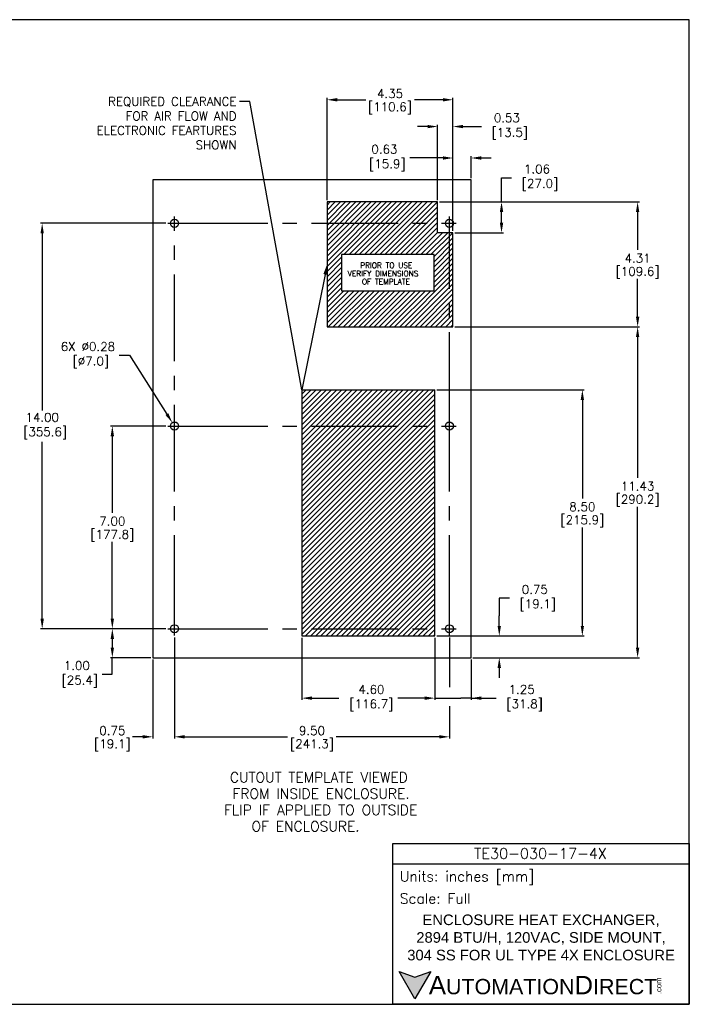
# Model space of a CAD drawing. Extents: x 895.4 to 955.1, y -8.2 to 25.8.
# Tile 5 of 5: x 932 to 955.1, y -8.2 to 25.8. Entities that reach past the tile are written whole.
import ezdxf
from ezdxf import colors
from ezdxf.entities.mleader import LeaderData, LeaderLine
from ezdxf.enums import TextEntityAlignment as Align
from ezdxf.math import Vec2, Vec3

# ---------------------------------------------------------------- set-up
doc = ezdxf.new("R2010")
doc.units = 0
doc.header["$LTSCALE"] = 4
doc.header["$MEASUREMENT"] = 0
doc.linetypes.add('CENTER2', pattern=[1.125, 0.75, -0.125, 0.125, -0.125])
doc.layers.get('0').update_dxf_attribs({"linetype": 'CONTINUOUS'})
doc.layers.get('DEFPOINTS').update_dxf_attribs({"linetype": 'CONTINUOUS'})
for name, color, linetype in [('CENTER', 40, 'CENTER2'), ('DIMENSIONS', 140, 'CONTINUOUS'), ('DIMENSIONS @ 1', 140, 'CONTINUOUS'), ('Hatch', 140, 'CONTINUOUS'), ('TEXT', 140, 'CONTINUOUS')]:
    doc.layers.add(name, color=color, linetype=linetype)
doc.styles.add('\\M+2ABAC\\M+2A6A11', font='txt')
doc.styles.add('ROMANS', font='romans.shx')
doc.styles.get("Standard").update_dxf_attribs({"font": 'romans.shx'})
doc.dimstyles.get("Standard").update_dxf_attribs({"dimtxt": 0.3, "dimasz": 0.35, "dimexe": 0.0625, "dimexo": 0.0625, "dimgap": 0.0625, "dimtad": 0, "dimtih": 1, "dimtoh": 1, "dimzin": 0, "dimdsep": 46, "dimtxsty": 'Standard', "dimcen": 0, "dimadec": 0, "dimazin": 0, "dimtfac": 1, "dimtofl": 0, "dimtmove": 0, "dimatfit": 3, "dimfxl": 0, "dimtolj": 1, "dimtzin": 0, "dimarcsym": 0})
pattern_1 = [(45, (902.52884, -10.74133), (-0.08838817, 0.08838817), [])]

# ---------------------------------------------------------------- blocks, each defined once
blk = doc.blocks.new('*D3')
at = {"layer": 'DEFPOINTS', "color": 0}
for p in [(935.167, 11.787), (937.084, 11.787), (937.084, 4.787)]:
    blk.add_point(p, dxfattribs=at)
at = {"layer": 'DIMENSIONS', "color": 0, "lineweight": -2}
for p, q in [((937.022, 11.787), (935.105, 11.787)), ((935.167, 11.437), (935.167, 8.79)), ((935.167, 5.137), (935.167, 7.783)), ((937.022, 4.787), (935.105, 4.787))]:
    blk.add_line(p, q, dxfattribs=at)
at = {"layer": 'DIMENSIONS', "color": 0}
for points in [[(935.109, 11.437), (935.226, 11.437), (935.167, 11.787)], [(935.109, 5.137), (935.226, 5.137), (935.167, 4.787)]]:
    blk.add_solid(points, dxfattribs=at)
at = {"layer": 'DIMENSIONS', "color": 0, "char_height": 0.3, "attachment_point": 5}
for s, insert in [('\\A1;7.00', (935.167, 8.499)), ('\\A1;[177.8]', (935.167, 7.996))]:
    blk.add_mtext(s, dxfattribs=dict(at, insert=insert))
blk = doc.blocks.new('*D4')
at = {"layer": 'DEFPOINTS', "color": 0}
for p in [(932.743, 18.787), (937.084, 18.787), (937.022, 4.787)]:
    blk.add_point(p, dxfattribs=at)
at = {"layer": 'DIMENSIONS', "color": 0, "lineweight": -2}
for p, q in [((937.022, 18.787), (932.68, 18.787)), ((932.743, 18.437), (932.743, 12.328)), ((932.743, 5.137), (932.743, 11.246)), ((936.959, 4.787), (932.68, 4.787))]:
    blk.add_line(p, q, dxfattribs=at)
at = {"layer": 'DIMENSIONS', "color": 0}
for points in [[(932.684, 18.437), (932.801, 18.437), (932.743, 18.787)], [(932.684, 5.137), (932.801, 5.137), (932.743, 4.787)]]:
    blk.add_solid(points, dxfattribs=at)
at = {"layer": 'DIMENSIONS', "color": 0, "insert": (932.743, 11.787), "char_height": 0.3, "attachment_point": 5}
blk.add_mtext('\\A1;14.00\\P [355.6]', dxfattribs=at)
blk = doc.blocks.new('*D5')
at = {"layer": 'DEFPOINTS', "color": 0}
for p in [(937.022, 4.787), (935.167, 3.787), (936.566, 3.787)]:
    blk.add_point(p, dxfattribs=at)
at = {"layer": 'DIMENSIONS', "color": 0, "lineweight": -2}
for p, q in [((936.959, 4.787), (935.105, 4.787)), ((935.167, 4.437), (935.167, 4.137)), ((936.503, 3.787), (935.105, 3.787)), ((935.167, 3.214), (935.167, 3.787)), ((934.817, 3.214), (935.167, 3.214))]:
    blk.add_line(p, q, dxfattribs=at)
at = {"layer": 'DIMENSIONS', "color": 0}
for points in [[(935.109, 4.437), (935.226, 4.437), (935.167, 4.787)], [(935.109, 4.137), (935.226, 4.137), (935.167, 3.787)]]:
    blk.add_solid(points, dxfattribs=at)
at = {"layer": 'DIMENSIONS', "color": 0, "insert": (933.94, 3.214), "char_height": 0.3, "attachment_point": 5}
blk.add_mtext('\\A1;1.00\\P [25.4]', dxfattribs=at)
blk = doc.blocks.new('*D6')
at = {"layer": 'DEFPOINTS', "color": 0}
for p in [(941.719, 4.537), (946.316, 4.537), (941.719, 2.391)]:
    blk.add_point(p, dxfattribs=at)
at = {"layer": 'DIMENSIONS', "color": 0, "lineweight": -2}
for p, q in [((941.719, 4.474), (941.719, 2.328)), ((946.316, 4.474), (946.316, 2.328)), ((942.069, 2.391), (942.998, 2.391)), ((945.966, 2.391), (945.037, 2.391))]:
    blk.add_line(p, q, dxfattribs=at)
at = {"layer": 'DIMENSIONS', "color": 0}
for points in [[(942.069, 2.449), (942.069, 2.332), (941.719, 2.391)], [(945.966, 2.449), (945.966, 2.332), (946.316, 2.391)]]:
    blk.add_solid(points, dxfattribs=at)
at = {"layer": 'DIMENSIONS', "color": 0, "insert": (944.018, 2.391), "char_height": 0.3, "attachment_point": 5}
blk.add_mtext('\\A1; 4.60\\P [116.7]', dxfattribs=at)
blk = doc.blocks.new('*D17')
at = {"layer": 'DEFPOINTS', "color": 0}
for p in [(937.316, 4.551), (946.816, 4.551), (937.316, 1.055)]:
    blk.add_point(p, dxfattribs=at)
at = {"layer": 'DIMENSIONS', "color": 0, "lineweight": -2}
for p, q in [((937.316, 4.488), (937.316, 0.993)), ((946.816, 4.488), (946.816, 2.772)), ((946.816, 2.11), (946.816, 0.993)), ((937.666, 1.055), (941.225, 1.055)), ((946.466, 1.055), (942.907, 1.055))]:
    blk.add_line(p, q, dxfattribs=at)
at = {"layer": 'DIMENSIONS', "color": 0}
for points in [[(937.666, 1.114), (937.666, 0.997), (937.316, 1.055)], [(946.466, 1.114), (946.466, 0.997), (946.816, 1.055)]]:
    blk.add_solid(points, dxfattribs=at)
at = {"layer": 'DIMENSIONS', "color": 0, "char_height": 0.3, "attachment_point": 5}
for s, insert in [('\\A1;9.50', (942.066, 1.268)), ('\\A1;[241.3]', (942.066, 0.764))]:
    blk.add_mtext(s, dxfattribs=dict(at, insert=insert))
blk = doc.blocks.new('*D7')
at = {"layer": 'DEFPOINTS', "color": 0}
for p in [(937.316, 4.488), (936.566, 3.787), (936.566, 1.055)]:
    blk.add_point(p, dxfattribs=at)
at = {"layer": 'DIMENSIONS', "color": 0, "lineweight": -2}
for p, q in [((937.316, 4.426), (937.316, 0.993)), ((936.566, 3.724), (936.566, 0.993)), ((936.216, 1.055), (935.866, 1.055)), ((937.666, 1.055), (938.016, 1.055))]:
    blk.add_line(p, q, dxfattribs=at)
at = {"layer": 'DIMENSIONS', "color": 0}
for points in [[(936.216, 1.114), (936.216, 0.997), (936.566, 1.055)], [(937.666, 1.114), (937.666, 0.997), (937.316, 1.055)]]:
    blk.add_solid(points, dxfattribs=at)
at = {"layer": 'DIMENSIONS', "color": 0, "char_height": 0.3, "attachment_point": 5}
for s, insert in [('\\A1;0.75', (935.168, 1.268)), ('\\A1;[19.1]', (935.168, 0.764))]:
    blk.add_mtext(s, dxfattribs=dict(at, insert=insert))
blk = doc.blocks.new('*D8')
at = {"layer": 'DEFPOINTS', "color": 0}
for p in [(946.316, 4.537), (948.541, 4.537), (947.566, 3.787)]:
    blk.add_point(p, dxfattribs=at)
at = {"layer": 'DIMENSIONS', "color": 0, "lineweight": -2}
for p, q in [((948.891, 5.845), (948.541, 5.845)), ((948.541, 5.845), (948.541, 5.237)), ((948.541, 4.887), (948.541, 5.237)), ((946.378, 4.537), (948.603, 4.537)), ((947.628, 3.787), (948.603, 3.787)), ((948.541, 3.437), (948.541, 3.087))]:
    blk.add_line(p, q, dxfattribs=at)
at = {"layer": 'DIMENSIONS', "color": 0}
for points in [[(948.482, 4.887), (948.599, 4.887), (948.541, 4.537)], [(948.482, 3.437), (948.599, 3.437), (948.541, 3.787)]]:
    blk.add_solid(points, dxfattribs=at)
at = {"layer": 'DIMENSIONS', "color": 0, "insert": (949.768, 5.845), "char_height": 0.3, "attachment_point": 5}
blk.add_mtext('\\A1;0.75\\P [19.1]', dxfattribs=at)
blk = doc.blocks.new('*D9')
at = {"layer": 'DEFPOINTS', "color": 0}
for p in [(946.316, 13.037), (951.412, 13.037), (946.316, 4.537)]:
    blk.add_point(p, dxfattribs=at)
at = {"layer": 'DIMENSIONS', "color": 0, "lineweight": -2}
for p, q in [((946.378, 13.037), (951.475, 13.037)), ((951.412, 12.687), (951.412, 9.29)), ((951.412, 4.887), (951.412, 8.283)), ((946.378, 4.537), (951.475, 4.537))]:
    blk.add_line(p, q, dxfattribs=at)
at = {"layer": 'DIMENSIONS', "color": 0}
for points in [[(951.354, 12.687), (951.47, 12.687), (951.412, 13.037)], [(951.354, 4.887), (951.47, 4.887), (951.412, 4.537)]]:
    blk.add_solid(points, dxfattribs=at)
at = {"layer": 'DIMENSIONS', "color": 0, "char_height": 0.3, "attachment_point": 5}
for s, insert in [('\\A1;8.50', (951.412, 8.999)), ('\\A1;[215.9]', (951.412, 8.496))]:
    blk.add_mtext(s, dxfattribs=dict(at, insert=insert))
blk = doc.blocks.new('*D10')
at = {"layer": 'DEFPOINTS', "color": 0}
for p in [(946.941, 15.212), (953.322, 15.212), (947.628, 3.787)]:
    blk.add_point(p, dxfattribs=at)
at = {"layer": 'DIMENSIONS', "color": 0, "lineweight": -2}
for p, q in [((947.003, 15.212), (953.385, 15.212)), ((953.322, 14.862), (953.322, 10.003)), ((953.322, 4.137), (953.322, 8.996)), ((947.691, 3.787), (953.385, 3.787))]:
    blk.add_line(p, q, dxfattribs=at)
at = {"layer": 'DIMENSIONS', "color": 0}
for points in [[(953.264, 14.862), (953.38, 14.862), (953.322, 15.212)], [(953.264, 4.137), (953.38, 4.137), (953.322, 3.787)]]:
    blk.add_solid(points, dxfattribs=at)
at = {"layer": 'DIMENSIONS', "color": 0, "char_height": 0.3, "attachment_point": 5}
for s, insert in [('\\A1;11.43', (953.322, 9.712)), ('\\A1;[290.2]', (953.322, 9.208))]:
    blk.add_mtext(s, dxfattribs=dict(at, insert=insert))
blk = doc.blocks.new('*D11')
at = {"layer": 'DEFPOINTS', "color": 0}
for p in [(946.41, 19.525), (953.322, 19.525), (946.941, 15.212)]:
    blk.add_point(p, dxfattribs=at)
at = {"layer": 'DIMENSIONS', "color": 0, "lineweight": -2}
for p, q in [((946.472, 19.525), (953.385, 19.525)), ((953.322, 19.175), (953.322, 17.872)), ((953.322, 15.562), (953.322, 16.865)), ((947.003, 15.212), (953.385, 15.212))]:
    blk.add_line(p, q, dxfattribs=at)
at = {"layer": 'DIMENSIONS', "color": 0}
for points in [[(953.264, 19.175), (953.38, 19.175), (953.322, 19.525)], [(953.264, 15.562), (953.38, 15.562), (953.322, 15.212)]]:
    blk.add_solid(points, dxfattribs=at)
at = {"layer": 'DIMENSIONS', "color": 0, "char_height": 0.3, "attachment_point": 5}
for s, insert in [('\\A1;4.31', (953.322, 17.581)), ('\\A1;[109.6]', (953.322, 17.077))]:
    blk.add_mtext(s, dxfattribs=dict(at, insert=insert))
blk = doc.blocks.new('*D12')
at = {"layer": 'DEFPOINTS', "color": 0}
for p in [(946.941, 21.043), (947.566, 20.287), (946.941, 18.462)]:
    blk.add_point(p, dxfattribs=at)
at = {"layer": 'DIMENSIONS', "color": 0, "lineweight": -2}
for p, q in [((946.941, 18.524), (946.941, 21.105)), ((947.566, 20.349), (947.566, 21.105)), ((946.591, 21.043), (945.447, 21.043)), ((947.916, 21.043), (948.266, 21.043))]:
    blk.add_line(p, q, dxfattribs=at)
at = {"layer": 'DIMENSIONS', "color": 0}
for points in [[(946.591, 21.101), (946.591, 20.984), (946.941, 21.043)], [(947.916, 21.101), (947.916, 20.984), (947.566, 21.043)]]:
    blk.add_solid(points, dxfattribs=at)
at = {"layer": 'DIMENSIONS', "color": 0, "insert": (944.57, 21.043), "char_height": 0.3, "attachment_point": 5}
blk.add_mtext('\\A1;0.63\\P [15.9]', dxfattribs=at)
blk = doc.blocks.new('*D22')
at = {"layer": 'DEFPOINTS', "color": 0}
for p in [(946.316, 4.537), (947.566, 3.787), (946.316, 2.391)]:
    blk.add_point(p, dxfattribs=at)
at = {"layer": 'DIMENSIONS @ 1', "color": 0, "lineweight": -2}
for p, q in [((946.316, 4.474), (946.316, 2.328)), ((947.566, 3.724), (947.566, 2.328)), ((945.966, 2.391), (945.616, 2.391)), ((946.316, 2.391), (946.666, 2.391)), ((946.666, 2.391), (947.216, 2.391)), ((947.566, 2.391), (947.216, 2.391)), ((947.566, 2.391), (948.437, 2.391)), ((947.916, 2.391), (948.266, 2.391))]:
    blk.add_line(p, q, dxfattribs=at)
at = {"layer": 'DIMENSIONS @ 1', "color": 0}
for points in [[(945.966, 2.449), (945.966, 2.332), (946.316, 2.391)], [(947.916, 2.449), (947.916, 2.332), (947.566, 2.391)]]:
    blk.add_solid(points, dxfattribs=at)
at = {"layer": 'DIMENSIONS @ 1', "color": 0, "insert": (949.314, 2.391), "char_height": 0.3, "attachment_point": 5}
blk.add_mtext('\\A1;1.25\\P [31.8]', dxfattribs=at)
blk = doc.blocks.new('*D13')
at = {"layer": 'DEFPOINTS', "color": 0}
for p in [(942.588, 23.053), (942.588, 19.525), (946.941, 18.462)]:
    blk.add_point(p, dxfattribs=at)
at = {"layer": 'DIMENSIONS', "color": 0, "lineweight": -2}
for p, q in [((942.588, 19.587), (942.588, 23.115)), ((942.938, 23.053), (943.923, 23.053)), ((946.591, 23.053), (945.605, 23.053)), ((946.941, 18.524), (946.941, 23.115))]:
    blk.add_line(p, q, dxfattribs=at)
at = {"layer": 'DIMENSIONS', "color": 0}
for points in [[(942.938, 23.111), (942.938, 22.994), (942.588, 23.053)], [(946.591, 23.111), (946.591, 22.994), (946.941, 23.053)]]:
    blk.add_solid(points, dxfattribs=at)
at = {"layer": 'DIMENSIONS', "color": 0, "char_height": 0.3, "attachment_point": 5}
for s, insert in [('\\A1;4.35', (944.764, 23.265)), ('\\A1;[110.6]', (944.764, 22.761))]:
    blk.add_mtext(s, dxfattribs=dict(at, insert=insert))
blk = doc.blocks.new('*D14')
at = {"layer": 'DEFPOINTS', "color": 0}
for p in [(946.41, 22.128), (946.41, 19.525), (946.941, 18.462)]:
    blk.add_point(p, dxfattribs=at)
at = {"layer": 'DIMENSIONS', "color": 0, "lineweight": -2}
for p, q in [((946.06, 22.128), (945.71, 22.128)), ((946.41, 19.587), (946.41, 22.191)), ((946.941, 18.524), (946.941, 22.191)), ((947.291, 22.128), (947.926, 22.128))]:
    blk.add_line(p, q, dxfattribs=at)
at = {"layer": 'DIMENSIONS', "color": 0}
for points in [[(946.06, 22.186), (946.06, 22.07), (946.41, 22.128)], [(947.291, 22.186), (947.291, 22.07), (946.941, 22.128)]]:
    blk.add_solid(points, dxfattribs=at)
at = {"layer": 'DIMENSIONS', "color": 0, "insert": (948.803, 22.128), "char_height": 0.3, "attachment_point": 5}
blk.add_mtext('\\A1;0.53\\P [13.5]', dxfattribs=at)
blk = doc.blocks.new('*D15')
at = {"layer": 'DEFPOINTS', "color": 0}
for p in [(946.41, 19.525), (946.941, 18.462), (948.618, 18.462)]:
    blk.add_point(p, dxfattribs=at)
at = {"layer": 'DIMENSIONS', "color": 0, "lineweight": -2}
for p, q in [((948.618, 19.525), (948.618, 20.362)), ((948.618, 20.362), (948.968, 20.362)), ((946.472, 19.525), (948.681, 19.525)), ((948.618, 18.812), (948.618, 19.175)), ((947.003, 18.462), (948.681, 18.462))]:
    blk.add_line(p, q, dxfattribs=at)
at = {"layer": 'DIMENSIONS', "color": 0}
for points in [[(948.56, 19.175), (948.677, 19.175), (948.618, 19.525)], [(948.56, 18.812), (948.677, 18.812), (948.618, 18.462)]]:
    blk.add_solid(points, dxfattribs=at)
at = {"layer": 'DIMENSIONS', "color": 0, "insert": (949.845, 20.362), "char_height": 0.3, "attachment_point": 5}
blk.add_mtext('\\A1;1.06\\P [27.0]', dxfattribs=at)
blk = doc.blocks.new('*D16')
at = {"layer": 'DEFPOINTS', "color": 0}
for p in [(937.241, 11.903), (937.39, 11.67)]:
    blk.add_point(p, dxfattribs=at)
at = {"layer": 'DIMENSIONS', "color": 0, "lineweight": -2}
for p, q in [((935.407, 14.231), (935.757, 14.231)), ((935.757, 14.231), (937.053, 12.199))]:
    blk.add_line(p, q, dxfattribs=at)
at = {"layer": 'DIMENSIONS', "color": 0}
blk.add_solid([(937.102, 12.23), (937.004, 12.167), (937.241, 11.903)], dxfattribs=at)
at = {"layer": 'DIMENSIONS', "color": 0, "insert": (934.323, 14.231), "char_height": 0.3, "attachment_point": 5}
blk.add_mtext('\\A1;6X ∅0.28\\P [∅7.0]', dxfattribs=at)

msp = doc.modelspace()

# ---------------------------------------------------------------- hatches: boundary and pattern name
at = {"layer": 'Hatch', "linetype": 'Continuous'}
h = msp.add_hatch(dxfattribs=at)
h.set_pattern_fill('LINE', color=256, scale=0.999998, angle=45, style=0, pattern_type=2)
h.set_pattern_definition(pattern_1)
h.paths.add_polyline_path([(942.588, 15.212), (946.941, 15.212), (946.941, 18.462), (946.41, 18.462), (946.41, 19.525), (942.588, 19.525)])
h.paths.add_polyline_path([(946.288, 17.705), (943.086, 17.705), (943.086, 16.461), (946.288, 16.461)])
at = {"layer": 'Hatch'}
h = msp.add_hatch(dxfattribs=at)
h.set_pattern_fill('LINE', color=256, scale=0.999998, angle=45, style=0, pattern_type=2)
h.set_pattern_definition(pattern_1)
h.paths.add_polyline_path([(946.316, 4.537), (946.316, 13.037), (941.719, 13.037), (941.719, 4.537)])
at = {"layer": 'TEXT'}
msp.add_hatch(color=256, dxfattribs=at).paths.add_polyline_path([(946.17, -7.048), (945.624, -7.247), (945.079, -7.048), (945.624, -7.994)])

# ---------------------------------------------------------------- linework, layer by layer
for p, q in [((947.566, 20.287), (936.566, 20.287)), ((936.566, 20.287), (936.566, 3.787)), ((947.566, 3.787), (947.566, 20.287)), ((942.588, 19.525), (942.588, 15.212)), ((946.41, 19.525), (942.588, 19.525)), ((946.41, 18.462), (946.41, 19.525)), ((946.941, 18.462), (946.41, 18.462)), ((946.941, 15.212), (946.941, 18.462)), ((946.288, 17.705), (943.086, 17.705)), ((943.086, 17.705), (943.086, 16.461)), ((946.288, 16.461), (946.288, 17.705)), ((943.086, 16.461), (946.288, 16.461)), ((942.588, 15.212), (946.941, 15.212)), ((941.719, 13.037), (941.719, 4.537)), ((941.719, 13.037), (946.316, 13.037)), ((946.316, 4.537), (946.316, 13.037)), ((941.719, 4.537), (946.316, 4.537)), ((936.566, 3.787), (947.566, 3.787))]:
    msp.add_line(p, q)
for centre in [(937.316, 18.787), (946.816, 18.787), (937.316, 11.787), (946.816, 11.787), (937.316, 4.787), (946.816, 4.787)]:
    msp.add_circle(centre, 0.139)
at = {"layer": 'CENTER'}
for p, q in [((937.084, 18.787), (937.547, 18.787)), ((937.316, 18.551), (937.316, 19.023)), ((937.547, 18.787), (947.047, 18.787)), ((946.816, 12.023), (946.816, 19.023)), ((937.316, 5.023), (937.316, 18.551)), ((946.816, 5.023), (946.816, 12.023)), ((937.084, 11.787), (937.547, 11.787)), ((937.547, 11.787), (947.047, 11.787)), ((937.084, 4.787), (937.547, 4.787)), ((937.316, 4.551), (937.316, 5.023)), ((937.547, 4.787), (947.047, 4.787)), ((946.816, 4.551), (946.816, 5.023))]:
    msp.add_line(p, q, dxfattribs=at)
at = {"layer": 'DEFPOINTS'}
msp.add_lwpolyline([(895.392, -8.181), (955.109, -8.181), (955.109, 25.819), (895.392, 25.819)], close=True, dxfattribs=at)
at = {"layer": 'TEXT'}
msp.add_line((944.86, -3.331), (955.109, -3.331), dxfattribs=at)
for points in [[(944.86, -8.181), (944.86, -2.624), (955.109, -2.624), (955.109, -8.181)], [(946.17, -7.048), (945.624, -7.994), (945.079, -7.048), (945.624, -7.247)]]:
    msp.add_lwpolyline(points, close=True, dxfattribs=at)

# ---------------------------------------------------------------- texts
for s, height, p in [('PRIOR TO USE', 0.188, (943.733, 17.429)), ('VERIFY DIMENSIONS', 0.188, (943.298, 17.147)), ('OF TEMPLATE', 0.188, (943.794, 16.865)), ('CUTOUT TEMPLATE VIEWED', 0.35, (939.23, -0.17)), ('FROM INSIDE ENCLOSURE.', 0.35, (939.322, -0.734)), ('FLIP IF APPLIED TO OUTSIDE', 0.35, (939.029, -1.298)), ('OF ENCLOSURE.', 0.35, (939.977, -1.862))]:
    msp.add_text(s, height=height, dxfattribs=at).set_placement(p, align=Align.TOP_LEFT)
for s, insert, char_height, width, attachment_point, style in [('TE30-030-17-4X', (949.968, -2.973), 0.36538, 6.87765, 5, 'ROMANS'), (' Units: inches [mm]', (944.86, -3.822), 0.35325, 10.24947, 4, 'ROMANS'), (' Scale: Full', (944.86, -4.529), 0.35325, 10.24947, 4, 'ROMANS'), ('{\\fArial|b0|i0|c0|p34;     \\H1.2x;A\\H0.8333x;UTOMATION\\H1.2x;D\\H0.8333x;IRECT}', (945.079, -7.521), 0.52988, 8.97593, 4, '\\M+2ABAC\\M+2A6A11')]:
    msp.add_mtext(s, dxfattribs=dict(at, insert=insert, char_height=char_height, width=width, attachment_point=attachment_point, style=style))
at = {"layer": 'TEXT', "insert": (949.984, -5.875), "char_height": 0.36538, "width": 9.70245, "attachment_point": 5}
msp.add_mtext('{\\fArial|b0|i0|c0|p34;ENCLOSURE HEAT EXCHANGER,\\P2894 BTU/H, 120VAC, SIDE MOUNT,\\P304 SS FOR UL TYPE 4X ENCLOSURE}', dxfattribs=at)
at = {"layer": 'TEXT', "insert": (953.953, -7.832), "char_height": 0.19076, "width": 0.56527, "attachment_point": 1, "rotation": 90, "style": '\\M+2ABAC\\M+2A6A11'}
msp.add_mtext('{\\fArial|b0|i0|c0|p34;.com}', dxfattribs=at)

# ---------------------------------------------------------------- dimensions: what is measured, and where the dimension line sits
at = {"layer": 'DIMENSIONS @ 1'}
for base, p1, p2, picture, middle in [((942.588, 23.053), (946.941, 18.462), (942.588, 19.525), '*D13', (944.764, 23.053)), ((936.566, 1.055), (937.316, 4.488), (936.566, 3.787), '*D7', (935.168, 1.055)), ((937.316, 1.055), (946.816, 4.551), (937.316, 4.551), '*D17', (942.066, 1.055))]:
    dim = msp.add_linear_dim(base=base, p1=p1, p2=p2, dimstyle='Standard', override={"dimscale": 1, "dimpost": '\\X', "dimtix": 0, "dimtofl": 0, "dimtmove": 0, "dimatfit": 3}, dxfattribs=at)
    dim.commit()
    dim.dimension.update_dxf_attribs({"geometry": picture, "text_midpoint": middle})
for base, p1, p2, picture, middle, dimtype in [((946.41, 22.128), (946.941, 18.462), (946.41, 19.525), '*D14', (948.803, 22.128), 128), ((946.940735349, 21.04277516), (947.565735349, 20.286691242), (946.940735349, 18.461691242), '*D12', (944.570005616, 21.04277516), 128), ((946.316, 2.391), (947.566, 3.787), (946.316, 4.537), '*D22', (949.314, 2.391), 160)]:
    dim = msp.add_linear_dim(base=base, p1=p1, p2=p2, dimstyle='Standard', override={"dimscale": 1, "dimpost": '\\X', "dimtix": 0, "dimtofl": 0, "dimtmove": 0, "dimatfit": 3}, dxfattribs=at)
    dim.commit()
    dim.dimension.update_dxf_attribs({"geometry": picture, "text_midpoint": middle, "dimtype": dimtype})
for base, p1, p2, override, picture, middle in [((948.618, 18.462), (946.41, 19.525), (946.941, 18.462), {"dimscale": 1, "dimpost": '\\X', "dimtix": 0, "dimtofl": 0, "dimtmove": 0, "dimatfit": 3}, '*D15', (949.845, 20.362)), ((932.743, 18.787), (937.022, 4.787), (937.084, 18.787), {"dimscale": 1, "dimpost": '\\X', "dimtix": 0, "dimtofl": 0, "dimtmove": 0, "dimatfit": 3}, '*D4', (932.743, 11.787)), ((948.541, 4.537), (947.566, 3.787), (946.316, 4.537), {"dimscale": 1, "dimpost": '\\X', "dimtix": 0, "dimtofl": 0, "dimtmove": 1, "dimatfit": 3}, '*D8', (948.861, 5.845)), ((935.167, 3.787), (937.022, 4.787), (936.566, 3.787), {"dimscale": 1, "dimpost": '\\X', "dimtix": 0, "dimtofl": 0, "dimtmove": 1, "dimatfit": 3}, '*D5', (934.877, 3.214))]:
    dim = msp.add_linear_dim(base=base, p1=p1, p2=p2, angle=90, dimstyle='Standard', override=override, dxfattribs=at)
    dim.commit()
    dim.dimension.update_dxf_attribs({"geometry": picture, "text_midpoint": middle, "dimtype": 128})
for base, p1, p2, picture, middle in [((953.322, 19.525), (946.941, 15.212), (946.41, 19.525), '*D11', (953.322, 17.368)), ((953.322113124, 15.211691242), (947.628235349, 3.786691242), (946.940735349, 15.211691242), '*D10', (953.322113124, 9.499191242)), ((951.412, 13.037), (946.316, 4.537), (946.316, 13.037), '*D9', (951.412, 8.787)), ((935.167, 11.787), (937.084, 4.787), (937.084, 11.787), '*D3', (935.167, 8.287))]:
    dim = msp.add_linear_dim(base=base, p1=p1, p2=p2, angle=90, dimstyle='Standard', override={"dimscale": 1, "dimpost": '\\X', "dimtix": 0, "dimtofl": 0, "dimtmove": 0, "dimatfit": 3}, dxfattribs=at)
    dim.commit()
    dim.dimension.update_dxf_attribs({"geometry": picture, "text_midpoint": middle})
dim = msp.add_diameter_dim_2p(p1=(937.39, 11.67), p2=(937.241, 11.903), text='6X <>', dimstyle='Standard', override={"dimscale": 1, "dimpost": '\\X', "dimtix": 0, "dimtofl": 0, "dimtmove": 0, "dimatfit": 3}, dxfattribs=at)
dim.commit()
dim.dimension.update_dxf_attribs({"geometry": '*D16', "text_midpoint": (934.323, 14.231), "dimtype": 131})
dim = msp.add_linear_dim(base=(941.719, 2.391), p1=(946.316, 4.537), p2=(941.719, 4.537), text=' <>', dimstyle='Standard', override={"dimscale": 1, "dimpost": '\\X', "dimtix": 0, "dimtofl": 0, "dimtmove": 0, "dimatfit": 3}, dxfattribs=at)
dim.commit()
dim.dimension.update_dxf_attribs({"geometry": '*D6', "text_midpoint": (944.018, 2.391), "dimtype": 128})

# ---------------------------------------------------------------- leaders
at = {"layer": 'TEXT'}
ml = msp.add_multileader_mtext('Standard', dxfattribs=at)
ml.set_content('REQUIRED CLEARANCE\\PFOR AIR FLOW AND\\PELECTRONIC FEARTURES\\PSHOWN', color=256)
ml.set_leader_properties()
ml.build(insert=Vec2(0, 0))
ml.multileader.update_dxf_attribs({"dogleg_length": 0.36, "arrow_head_size": 0.35})
ctx = ml.context
ctx.base_point, ctx.char_height, ctx.arrow_head_size, ctx.landing_gap_size, ctx.plane_origin = Vec3(934.016, 22.993), 0.3, 0.35, 0.1, Vec3(942.588, 17.368)
ctx.text_align_type = 2
notes = []
notes.append((ctx, [(0, (1, 1, 0), (939.919, 22.993), (-1, 0), 0.36, [(1, [(942.588, 17.368), (941.719, 13.037)], 0, [])])]))
ctx.mtext.insert, ctx.mtext.alignment, ctx.mtext.flow_direction = Vec3(939.459, 23.143), 3, 5
for ctx, leaders in notes:
    for number, flags, end, landing, length, lines in leaders:
        leader = LeaderData()
        leader.index, (leader.has_last_leader_line, leader.has_dogleg_vector, leader.attachment_direction) = number, flags
        leader.last_leader_point, leader.dogleg_vector, leader.dogleg_length = Vec3(end), Vec3(landing), length
        for number, points, colour, breaks in lines:
            line = LeaderLine()
            line.index, line.vertices, line.color, line.breaks = number, Vec3.list(points), colors.encode_raw_color(colour), breaks
            leader.lines.append(line)
        ctx.leaders.append(leader)

doc.saveas('drawing.dxf')
